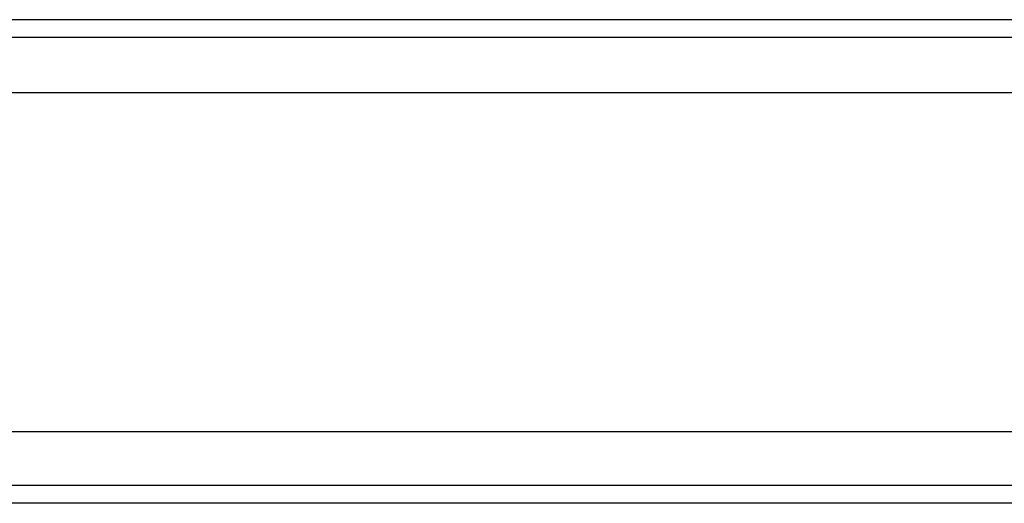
# Model space of a CAD drawing. Header units: millimetres. Extents: x -386 to 3135, y -1989 to 860.
# Tile 141 of 256: x -42 to -15, y -1344 to -1331. Entities that reach past the tile are written whole.
import ezdxf
from ezdxf.lldxf.tags import DXFTag

# ---------------------------------------------------------------- set-up
doc = ezdxf.new("R2010")
doc.units = ezdxf.units.MM
doc.layers.get('0').update_dxf_attribs({"linetype": 'CONTINUOUS'})
tags = doc.linetypes.add('DASHED', pattern=[25.72, 12.86, -12.86]).pattern_tags.tags
tags[6:7] = [DXFTag(74, 4), DXFTag(75, 0), DXFTag(340, '0'), DXFTag(46, 0.0), DXFTag(50, 0.0), DXFTag(44, 0.0), DXFTag(45, 0.0)]
tags[4:5] = [DXFTag(74, 4), DXFTag(75, 0), DXFTag(340, '0'), DXFTag(46, 0.0), DXFTag(50, 0.0), DXFTag(44, 0.0), DXFTag(45, 0.0)]

msp = doc.modelspace()

# ---------------------------------------------------------------- linework, layer by layer
at = {"linetype": 'Continuous'}
for p, q in [((111.594, -1330.891), (-146.894, -1330.891)), ((108.811, -1342.441), (-146.894, -1342.441)), ((108.329, -1344.441), (-146.894, -1344.441))]:
    msp.add_line(p, q, dxfattribs=at)
at = {"linetype": 'DASHED'}
for p, q in [((111.1, -1332.941), (-146.894, -1332.941)), ((108.45, -1343.941), (-146.894, -1343.941))]:
    msp.add_line(p, q, dxfattribs=at)
at = {"linetype": 'Continuous'}
msp.add_open_spline([(111.474, -1331.391), (-146.894, -1331.391)], degree=1, dxfattribs=at)

doc.saveas('drawing.dxf')
